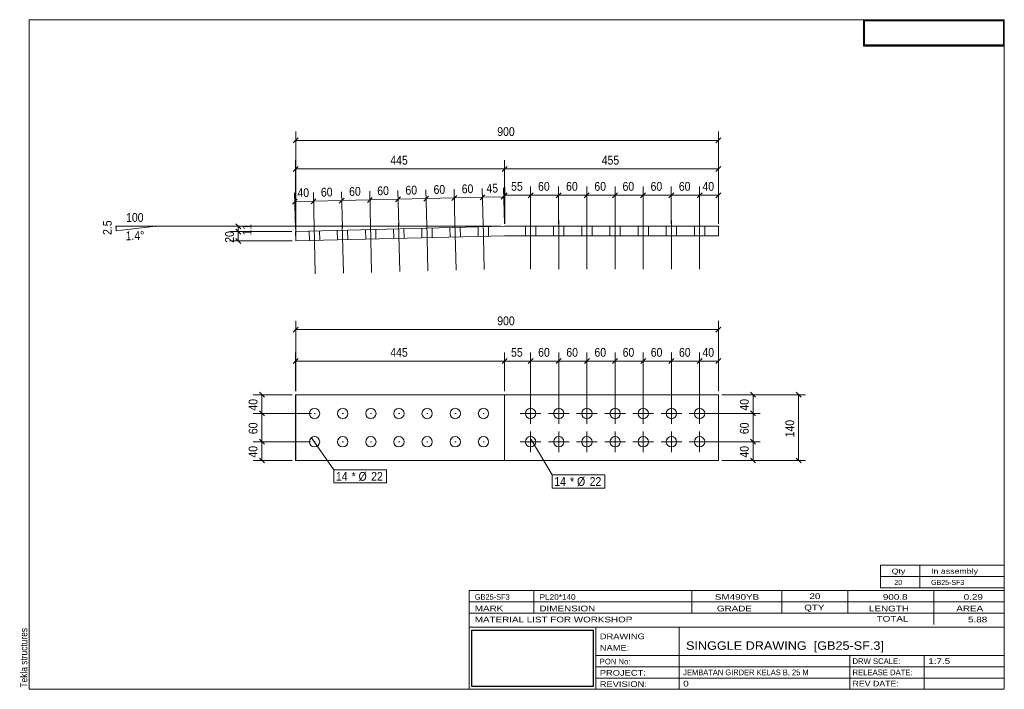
# Model space of a CAD drawing. Header units: millimetres. Extents: x 2 to 282, y 5 to 195.
import ezdxf

# ---------------------------------------------------------------- set-up
doc = ezdxf.new("R2010")
doc.units = ezdxf.units.MM
doc.linetypes.add('XKITLINE00', pattern=[0])
doc.linetypes.add('XKITLINE04', pattern=[3, 0.5, -0.5, 0.5, -0.5, 0.5, -0.5])
for name, color, linetype, lineweight in [('Bolt', 7, 'Continuous', 0), ('BoltMark', 3, 'Continuous', 0), ('DrawingSheet', 5, 'Continuous', 0), ('OtherObjectType', 1, 'Continuous', 0), ('Part', 2, 'Continuous', 0), ('Z-DIMENSIONS', 1, 'Continuous', 0)]:
    doc.layers.add(name, color=color, linetype=linetype, lineweight=lineweight)
doc.styles.add('ARIAL', font='ARIAL.TTF')
doc.styles.add('ARIAL_NARROW', font='ARIALN.TTF')
picture_1 = doc.add_image_def('image1.jpg', size_in_pixel=(1304, 175))
picture_2 = doc.add_image_def('image2.jpg', size_in_pixel=(188, 71))

# ---------------------------------------------------------------- blocks, each defined once
blk = doc.blocks.new('*A1')
at = {"layer": 'Part', "linetype": 'XKITLINE00', "lineweight": 0}
for p, q in [((80.67, 69.93), (80.67, 88.59)), ((80.67, 88.59), (200.79, 88.59)), ((80.74, 69.93), (80.74, 88.59)), ((140.05, 69.93), (140.05, 88.59)), ((200.79, 69.93), (200.79, 88.59)), ((200.79, 69.93), (80.67, 69.93))]:
    blk.add_line(p, q, dxfattribs=at)
at = {"layer": 'Part', "linetype": 'XKITLINE04', "lineweight": 0}
for p, q in [((80.67, 88.59), (80.74, 88.59)), ((140.02, 69.93), (140.02, 88.59))]:
    blk.add_line(p, q, dxfattribs=at)
blk = doc.blocks.new('*A2')
at = {"layer": 'Bolt', "linetype": 'XKITLINE00', "lineweight": 0}
for p, q in [((147.45, 80.33), (147.45, 86.19)), ((155.45, 80.33), (155.45, 86.19)), ((163.45, 80.33), (163.45, 86.19)), ((171.45, 80.33), (171.45, 86.19)), ((179.45, 80.33), (179.45, 86.19)), ((187.45, 80.33), (187.45, 86.19)), ((195.45, 80.33), (195.45, 86.19)), ((150.39, 83.26), (144.52, 83.26)), ((158.39, 83.26), (152.52, 83.26)), ((166.39, 83.26), (160.52, 83.26)), ((174.39, 83.26), (168.52, 83.26)), ((182.39, 83.26), (176.52, 83.26)), ((190.39, 83.26), (184.52, 83.26)), ((198.39, 83.26), (192.52, 83.26)), ((147.45, 72.33), (147.45, 78.19)), ((155.45, 72.33), (155.45, 78.19)), ((163.45, 72.33), (163.45, 78.19)), ((171.45, 72.33), (171.45, 78.19)), ((179.45, 72.33), (179.45, 78.19)), ((187.45, 72.33), (187.45, 78.19)), ((195.45, 72.33), (195.45, 78.19)), ((150.39, 75.26), (144.52, 75.26)), ((158.39, 75.26), (152.52, 75.26)), ((166.39, 75.26), (160.52, 75.26)), ((174.39, 75.26), (168.52, 75.26)), ((182.39, 75.26), (176.52, 75.26)), ((190.39, 75.26), (184.52, 75.26)), ((198.39, 75.26), (192.52, 75.26))]:
    blk.add_line(p, q, dxfattribs=at)
for centre in [(147.45, 83.26), (155.45, 83.26), (163.45, 83.26), (171.45, 83.26), (179.45, 83.26), (187.45, 83.26), (195.45, 83.26), (147.45, 75.26), (155.45, 75.26), (163.45, 75.26), (171.45, 75.26), (179.45, 75.26), (187.45, 75.26), (195.45, 75.26)]:
    blk.add_circle(centre, 1.47, dxfattribs=at)
blk = doc.blocks.new('*A3')
at = {"layer": 'Bolt', "linetype": 'XKITLINE00', "lineweight": 0}
for p, q in [((85.97, 83.26), (86.3, 83.26)), ((93.96, 83.26), (94.3, 83.26)), ((101.96, 83.26), (102.3, 83.26)), ((109.96, 83.26), (110.3, 83.26)), ((117.96, 83.26), (118.29, 83.26)), ((125.95, 83.26), (126.29, 83.26)), ((133.95, 83.26), (134.29, 83.26)), ((85.97, 75.26), (86.3, 75.26)), ((93.96, 75.26), (94.3, 75.26)), ((101.96, 75.26), (102.3, 75.26)), ((109.96, 75.26), (110.3, 75.26)), ((117.96, 75.26), (118.29, 75.26)), ((125.95, 75.26), (126.29, 75.26)), ((133.95, 75.26), (134.29, 75.26))]:
    blk.add_line(p, q, dxfattribs=at)
for centre in [(86.07, 83.26), (94.07, 83.26), (102.07, 83.26), (110.06, 83.26), (118.06, 83.26), (126.06, 83.26), (134.06, 83.26), (86.07, 75.26), (94.07, 75.26), (102.07, 75.26), (110.06, 75.26), (118.06, 75.26), (126.06, 75.26), (134.06, 75.26)]:
    blk.add_circle(centre, 1.47, dxfattribs=at)
blk = doc.blocks.new('*A4')
at = {"layer": 'Part', "linetype": 'XKITLINE00', "lineweight": 0}
for p, q in [((140.02, 136.38), (80.67, 134.9)), ((80.74, 132.23), (80.67, 134.9)), ((200.79, 136.38), (140.02, 136.38)), ((200.79, 133.71), (200.79, 136.38)), ((140.05, 133.71), (80.74, 132.23)), ((140.05, 133.71), (200.79, 133.71))]:
    blk.add_line(p, q, dxfattribs=at)
blk = doc.blocks.new('*A5')
at = {"layer": 'Bolt', "linetype": 'XKITLINE00', "lineweight": 0}
for p, q in [((147.45, 137.98), (147.46, 124.24)), ((147.45, 137.98), (147.46, 124.24)), ((155.45, 137.98), (155.46, 124.25)), ((155.45, 137.98), (155.46, 124.25)), ((163.45, 137.98), (163.46, 124.25)), ((163.45, 137.98), (163.46, 124.25)), ((171.45, 137.99), (171.46, 124.25)), ((171.45, 137.99), (171.46, 124.25)), ((179.45, 137.99), (179.46, 124.25)), ((179.45, 137.99), (179.46, 124.25)), ((187.45, 137.99), (187.46, 124.26)), ((187.45, 137.99), (187.46, 124.26)), ((195.45, 137.99), (195.46, 124.26)), ((195.45, 137.99), (195.46, 124.26)), ((145.99, 136.38), (145.99, 133.71)), ((145.99, 136.38), (145.99, 133.71)), ((148.92, 136.38), (148.92, 133.71)), ((148.92, 136.38), (148.92, 133.71)), ((153.99, 136.38), (153.99, 133.71)), ((153.99, 136.38), (153.99, 133.71)), ((156.92, 136.38), (156.92, 133.71)), ((156.92, 136.38), (156.92, 133.71)), ((161.99, 136.38), (161.99, 133.72)), ((161.99, 136.38), (161.99, 133.72)), ((164.92, 136.38), (164.92, 133.72)), ((164.92, 136.38), (164.92, 133.72)), ((169.99, 136.38), (169.99, 133.72)), ((169.99, 136.38), (169.99, 133.72)), ((172.92, 136.39), (172.92, 133.72)), ((172.92, 136.39), (172.92, 133.72)), ((177.99, 136.39), (177.99, 133.72)), ((177.99, 136.39), (177.99, 133.72)), ((180.92, 136.39), (180.92, 133.72)), ((180.92, 136.39), (180.92, 133.72)), ((185.99, 136.39), (185.99, 133.72)), ((185.99, 136.39), (185.99, 133.72)), ((188.92, 136.39), (188.92, 133.72)), ((188.92, 136.39), (188.92, 133.72)), ((193.99, 136.39), (193.99, 133.73)), ((193.99, 136.39), (193.99, 133.73)), ((196.92, 136.39), (196.92, 133.73)), ((196.92, 136.39), (196.92, 133.73))]:
    blk.add_line(p, q, dxfattribs=at)
blk = doc.blocks.new('*A6')
at = {"layer": 'Bolt', "linetype": 'XKITLINE00', "lineweight": 0}
for p, q in [((101.96, 137.04), (102.3, 123.31)), ((101.96, 137.04), (102.3, 123.31)), ((109.96, 137.24), (110.3, 123.51)), ((109.96, 137.24), (110.3, 123.51)), ((117.96, 137.43), (118.29, 123.7)), ((117.96, 137.43), (118.29, 123.7)), ((125.95, 137.63), (126.29, 123.9)), ((125.95, 137.63), (126.29, 123.9)), ((133.95, 137.83), (134.29, 124.1)), ((133.95, 137.83), (134.29, 124.1)), ((84.54, 135.01), (84.6, 132.35)), ((84.54, 135.01), (84.6, 132.35)), ((85.97, 136.65), (86.3, 122.92)), ((85.97, 136.65), (86.3, 122.92)), ((87.47, 135.08), (87.54, 132.42)), ((87.47, 135.08), (87.54, 132.42)), ((92.54, 135.21), (92.6, 132.54)), ((92.54, 135.21), (92.6, 132.54)), ((93.96, 136.84), (94.3, 123.11)), ((93.96, 136.84), (94.3, 123.11)), ((95.47, 135.28), (95.53, 132.61)), ((95.47, 135.28), (95.53, 132.61)), ((100.53, 135.4), (100.6, 132.74)), ((100.53, 135.4), (100.6, 132.74)), ((103.47, 135.48), (103.53, 132.81)), ((103.47, 135.48), (103.53, 132.81)), ((108.53, 135.6), (108.6, 132.94)), ((108.53, 135.6), (108.6, 132.94)), ((111.46, 135.67), (111.53, 133.01)), ((111.46, 135.67), (111.53, 133.01)), ((116.53, 135.8), (116.59, 133.13)), ((116.53, 135.8), (116.59, 133.13)), ((119.46, 135.87), (119.53, 133.2)), ((119.46, 135.87), (119.53, 133.2)), ((124.53, 135.99), (124.59, 133.33)), ((124.53, 135.99), (124.59, 133.33)), ((127.46, 136.07), (127.53, 133.4)), ((127.46, 136.07), (127.53, 133.4)), ((132.52, 136.19), (132.59, 133.53)), ((132.52, 136.19), (132.59, 133.53)), ((135.46, 136.26), (135.52, 133.6)), ((135.46, 136.26), (135.52, 133.6))]:
    blk.add_line(p, q, dxfattribs=at)
blk = doc.blocks.new('*A7')
at = {"layer": 'DrawingSheet', "linetype": 'XKITLINE00', "lineweight": 0}
for p, q in [((282, 195), (5, 195)), ((5, 195), (5, 5)), ((282, 5), (282, 195)), ((5, 5), (282, 5))]:
    blk.add_line(p, q, dxfattribs=at)
at = {"layer": 'DrawingSheet', "style": 'ARIAL', "width": 0.85}
blk.add_text('Tekla structures', height=2, rotation=90, dxfattribs=at).set_placement((4.5, 5.5))
blk = doc.blocks.new('*A8')
at = {"layer": 'OtherObjectType', "linetype": 'XKITLINE00', "lineweight": 0}
for p, q in [((242, 195), (282, 195)), ((242, 195), (242, 187.5)), ((282, 195), (282, 187.5)), ((242, 187.5), (282, 187.5))]:
    blk.add_line(p, q, dxfattribs=at)
image = blk.add_image(picture_1, insert=(242.25, 187.75), size_in_units=(39.5, 7))
blk = doc.blocks.new('*A9')
at = {"layer": 'OtherObjectType', "linetype": 'XKITLINE00', "lineweight": 0}
for p, q in [((246.8, 37), (246.8, 40.2)), ((246.8, 40.2), (282, 40.2)), ((258, 37), (258, 40.2)), ((282, 37), (282, 40.2)), ((246.8, 37), (282, 37)), ((246.8, 33.8), (246.8, 37)), ((258, 33.8), (258, 37)), ((282, 33.8), (282, 37)), ((246.8, 33.8), (282, 33.8))]:
    blk.add_line(p, q, dxfattribs=at)
at = {"layer": 'OtherObjectType', "style": 'ARIAL_NARROW'}
for s, width, p in [('Qty', 1.513248, (250, 37.8)), ('In assembly', 1.513248, (261.2, 37.8)), ('20', 1.211571, (250.76, 34.6)), ('GB25-SF3', 1.211571, (261.2, 34.6))]:
    blk.add_text(s, height=1.44, dxfattribs=dict(at, width=width)).set_placement(p)
blk = doc.blocks.new('*A10')
at = {"layer": 'OtherObjectType', "linetype": 'XKITLINE00', "lineweight": 0}
for p, q in [((130, 33), (282, 33)), ((130, 33), (130, 29.8)), ((130, 33), (282, 33)), ((148.4, 29.8), (148.4, 33)), ((193.2, 29.8), (193.2, 33)), ((218.8, 29.8), (218.8, 33)), ((237.6, 29.8), (237.6, 33)), ((262, 29.8), (262, 33)), ((282, 29.8), (282, 33)), ((130, 29.8), (282, 29.8)), ((130, 29.8), (282, 29.8)), ((130, 26.6), (130, 29.8)), ((148.4, 26.6), (148.4, 29.8)), ((193.2, 26.6), (193.2, 29.8)), ((218.8, 26.6), (218.8, 29.8)), ((237.6, 26.6), (237.6, 29.8)), ((262, 26.6), (262, 29.8)), ((282, 26.6), (282, 29.8)), ((130, 26.6), (282, 26.6)), ((130, 22.6), (130, 26.6)), ((262, 23.4), (262, 26.6)), ((282, 22.6), (282, 26.6)), ((130, 22.6), (130, 5)), ((130, 22.6), (282, 22.6)), ((166, 17.8), (166, 22.6)), ((189.6, 14.6), (189.6, 22.6)), ((282, 17.8), (282, 22.6)), ((166, 17.8), (166, 5)), ((282, 14.6), (282, 17.8)), ((166, 14.6), (282, 14.6)), ((189.6, 5), (189.6, 14.6)), ((238.13, 11.4), (238.13, 14.6)), ((259.2, 5), (259.2, 14.6)), ((282, 11.4), (282, 14.6)), ((166, 11.4), (282, 11.4)), ((238.13, 5), (238.13, 11.4)), ((282, 8.2), (282, 11.4)), ((166, 8.2), (282, 8.2)), ((282, 5), (282, 8.2)), ((130, 5), (282, 5)), ((160, 5), (282, 5))]:
    blk.add_line(p, q, dxfattribs=at)
at = {"layer": 'OtherObjectType', "style": 'ARIAL_NARROW'}
for s, height, width, p in [('GB25-SF3', 1.6, 1.100501, (131.6, 30.4)), ('PL20*140', 1.6, 1.270501, (150, 30.4)), ('SM490YB', 1.6, 1.525501, (199.78, 30.4)), ('20', 1.6, 1.525501, (226.65, 30.6)), ('900.8', 1.6, 1.525501, (247.51, 30.4)), ('0.29', 1.6, 1.525501, (270.48, 30.4)), ('MARK', 1.6, 1.525501, (131.6, 27.13)), ('DIMENSION', 1.6, 1.525501, (149.97, 27.13)), ('GRADE', 1.6, 1.525501, (200.37, 27.13)), ('QTY', 1.6, 1.525501, (225.17, 27.4)), ('LENGTH', 1.6, 1.525501, (243.57, 27.13)), ('AREA', 1.6, 1.525501, (268.37, 27.13)), ('MATERIAL LIST FOR WORKSHOP', 1.6, 1.525501, (131.6, 24)), ('TOTAL', 1.6, 1.525501, (245.74, 24.2)), ('5.88', 1.6, 1.525501, (271.7, 24)), ('DRAWING', 1.6, 1.445, (167.1, 19.22)), ('NAME:', 1.6, 1.445, (167.1, 15.98)), ('SINGGLE DRAWING  [GB25-SF.3]', 2.4, 1.304651, (191.6, 16.2)), ('PON No:', 1.6, 1.19, (167.1, 12.07)), ('DRW SCALE:', 1.6, 1.19, (238.88, 12.2)), ('1:7.5', 1.6, 1.525501, (260.4, 12.2)), ('PROJECT:', 1.6, 1.445, (167.1, 8.87)), ('JEMBATAN GIRDER KELAS B, 25 M', 1.6, 1.015501, (190.8, 9)), ('RELEASE DATE:', 1.6, 1.19, (238.88, 9)), ('REVISION:', 1.6, 1.445, (167.1, 5.67)), ('0', 1.6, 1.525501, (190.8, 5.8)), ('REV DATE:', 1.6, 1.36, (238.88, 5.8))]:
    blk.add_text(s, height=height, dxfattribs=dict(at, width=width)).set_placement(p)
image = blk.add_image(picture_2, insert=(130.8, 5.8), size_in_units=(34.4, 16))
blk = doc.blocks.new('*A11')
at = {"layer": 'Z-DIMENSIONS', "linetype": 'XKITLINE00', "lineweight": 0}
for p, q in [((81.39, 98.82), (79.98, 97.4)), ((80.69, 89.59), (80.69, 100.61)), ((80.69, 98.11), (140.05, 98.11)), ((140.76, 98.82), (139.35, 97.4)), ((140.05, 89.59), (140.05, 100.61))]:
    blk.add_line(p, q, dxfattribs=at)
at = {"layer": 'Z-DIMENSIONS'}
for p in [(80.69, 98.11), (140.05, 98.11)]:
    blk.add_point(p, dxfattribs=at)
at = {"layer": 'Z-DIMENSIONS', "style": 'ARIAL', "width": 0.85}
blk.add_text('445', height=2.5, dxfattribs=at).set_placement((107.59, 99.36))
blk = doc.blocks.new('*A12')
at = {"layer": 'Z-DIMENSIONS', "linetype": 'XKITLINE00', "lineweight": 0}
for p, q in [((140.76, 98.82), (139.35, 97.4)), ((140.05, 89.59), (140.05, 100.61)), ((140.05, 98.11), (147.45, 98.11)), ((148.16, 98.82), (146.74, 97.4)), ((147.45, 84.26), (147.45, 100.61))]:
    blk.add_line(p, q, dxfattribs=at)
at = {"layer": 'Z-DIMENSIONS'}
for p in [(140.05, 98.11), (147.45, 98.11)]:
    blk.add_point(p, dxfattribs=at)
at = {"layer": 'Z-DIMENSIONS', "style": 'ARIAL', "width": 0.85}
blk.add_text('55', height=2.5, dxfattribs=at).set_placement((141.9, 99.36))
blk = doc.blocks.new('*A13')
at = {"layer": 'Z-DIMENSIONS', "linetype": 'XKITLINE00', "lineweight": 0}
for p, q in [((148.16, 98.82), (146.74, 97.4)), ((147.45, 84.26), (147.45, 100.61)), ((147.45, 98.11), (155.45, 98.11)), ((156.16, 98.82), (154.74, 97.4)), ((155.45, 84.26), (155.45, 100.61))]:
    blk.add_line(p, q, dxfattribs=at)
at = {"layer": 'Z-DIMENSIONS'}
for p in [(147.45, 98.11), (155.45, 98.11)]:
    blk.add_point(p, dxfattribs=at)
at = {"layer": 'Z-DIMENSIONS', "style": 'ARIAL', "width": 0.85}
blk.add_text('60', height=2.5, dxfattribs=at).set_placement((149.59, 99.36))
blk = doc.blocks.new('*A14')
at = {"layer": 'Z-DIMENSIONS', "linetype": 'XKITLINE00', "lineweight": 0}
for p, q in [((156.16, 98.82), (154.74, 97.4)), ((155.45, 84.26), (155.45, 100.61)), ((155.45, 98.11), (163.45, 98.11)), ((164.16, 98.82), (162.74, 97.4)), ((163.45, 84.26), (163.45, 100.61))]:
    blk.add_line(p, q, dxfattribs=at)
at = {"layer": 'Z-DIMENSIONS'}
for p in [(155.45, 98.11), (163.45, 98.11)]:
    blk.add_point(p, dxfattribs=at)
at = {"layer": 'Z-DIMENSIONS', "style": 'ARIAL', "width": 0.85}
blk.add_text('60', height=2.5, dxfattribs=at).set_placement((157.59, 99.36))
blk = doc.blocks.new('*A15')
at = {"layer": 'Z-DIMENSIONS', "linetype": 'XKITLINE00', "lineweight": 0}
for p, q in [((164.16, 98.82), (162.74, 97.4)), ((163.45, 84.26), (163.45, 100.61)), ((163.45, 98.11), (171.45, 98.11)), ((172.16, 98.82), (170.74, 97.4)), ((171.45, 84.26), (171.45, 100.61))]:
    blk.add_line(p, q, dxfattribs=at)
at = {"layer": 'Z-DIMENSIONS'}
for p in [(163.45, 98.11), (171.45, 98.11)]:
    blk.add_point(p, dxfattribs=at)
at = {"layer": 'Z-DIMENSIONS', "style": 'ARIAL', "width": 0.85}
blk.add_text('60', height=2.5, dxfattribs=at).set_placement((165.59, 99.36))
blk = doc.blocks.new('*A16')
at = {"layer": 'Z-DIMENSIONS', "linetype": 'XKITLINE00', "lineweight": 0}
for p, q in [((172.16, 98.82), (170.74, 97.4)), ((171.45, 84.26), (171.45, 100.61)), ((171.45, 98.11), (179.45, 98.11)), ((180.16, 98.82), (178.74, 97.4)), ((179.45, 84.26), (179.45, 100.61))]:
    blk.add_line(p, q, dxfattribs=at)
at = {"layer": 'Z-DIMENSIONS'}
for p in [(171.45, 98.11), (179.45, 98.11)]:
    blk.add_point(p, dxfattribs=at)
at = {"layer": 'Z-DIMENSIONS', "style": 'ARIAL', "width": 0.85}
blk.add_text('60', height=2.5, dxfattribs=at).set_placement((173.59, 99.36))
blk = doc.blocks.new('*A17')
at = {"layer": 'Z-DIMENSIONS', "linetype": 'XKITLINE00', "lineweight": 0}
for p, q in [((180.16, 98.82), (178.74, 97.4)), ((179.45, 84.26), (179.45, 100.61)), ((179.45, 98.11), (187.45, 98.11)), ((188.16, 98.82), (186.74, 97.4)), ((187.45, 84.26), (187.45, 100.61))]:
    blk.add_line(p, q, dxfattribs=at)
at = {"layer": 'Z-DIMENSIONS'}
for p in [(179.45, 98.11), (187.45, 98.11)]:
    blk.add_point(p, dxfattribs=at)
at = {"layer": 'Z-DIMENSIONS', "style": 'ARIAL', "width": 0.85}
blk.add_text('60', height=2.5, dxfattribs=at).set_placement((181.59, 99.36))
blk = doc.blocks.new('*A18')
at = {"layer": 'Z-DIMENSIONS', "linetype": 'XKITLINE00', "lineweight": 0}
for p, q in [((188.16, 98.82), (186.74, 97.4)), ((187.45, 84.26), (187.45, 100.61)), ((187.45, 98.11), (195.45, 98.11)), ((196.16, 98.82), (194.74, 97.4)), ((195.45, 84.26), (195.45, 100.61))]:
    blk.add_line(p, q, dxfattribs=at)
at = {"layer": 'Z-DIMENSIONS'}
for p in [(187.45, 98.11), (195.45, 98.11)]:
    blk.add_point(p, dxfattribs=at)
at = {"layer": 'Z-DIMENSIONS', "style": 'ARIAL', "width": 0.85}
blk.add_text('60', height=2.5, dxfattribs=at).set_placement((189.59, 99.36))
blk = doc.blocks.new('*A19')
at = {"layer": 'Z-DIMENSIONS', "linetype": 'XKITLINE00', "lineweight": 0}
for p, q in [((196.16, 98.82), (194.74, 97.4)), ((195.45, 84.26), (195.45, 100.61)), ((195.45, 98.11), (200.79, 98.11)), ((201.5, 98.82), (200.08, 97.4)), ((200.79, 89.59), (200.79, 100.61))]:
    blk.add_line(p, q, dxfattribs=at)
at = {"layer": 'Z-DIMENSIONS'}
for p in [(195.45, 98.11), (200.79, 98.11)]:
    blk.add_point(p, dxfattribs=at)
at = {"layer": 'Z-DIMENSIONS', "style": 'ARIAL', "width": 0.85}
blk.add_text('40', height=2.5, dxfattribs=at).set_placement((196.26, 99.36))
blk = doc.blocks.new('*A20')
at = {"layer": 'Z-DIMENSIONS', "linetype": 'XKITLINE00', "lineweight": 0}
for p, q in [((80.74, 89.59), (80.74, 109.55)), ((200.79, 89.59), (200.79, 109.55)), ((81.45, 107.75), (80.03, 106.34)), ((80.74, 107.05), (200.79, 107.05)), ((201.5, 107.75), (200.08, 106.34))]:
    blk.add_line(p, q, dxfattribs=at)
at = {"layer": 'Z-DIMENSIONS'}
for p in [(80.74, 107.05), (200.79, 107.05)]:
    blk.add_point(p, dxfattribs=at)
at = {"layer": 'Z-DIMENSIONS', "style": 'ARIAL', "width": 0.85}
blk.add_text('900', height=2.5, dxfattribs=at).set_placement((137.98, 108.3))
blk = doc.blocks.new('*A21')
at = {"layer": 'Z-DIMENSIONS', "linetype": 'XKITLINE00', "lineweight": 0}
for p, q in [((70.4, 75.97), (71.82, 74.55)), ((84.96, 75.26), (68.61, 75.26)), ((71.11, 69.93), (71.11, 75.26)), ((79.69, 69.93), (68.61, 69.93)), ((70.4, 70.63), (71.82, 69.22))]:
    blk.add_line(p, q, dxfattribs=at)
at = {"layer": 'Z-DIMENSIONS'}
for p in [(71.11, 75.26), (71.11, 69.93)]:
    blk.add_point(p, dxfattribs=at)
at = {"layer": 'Z-DIMENSIONS', "style": 'ARIAL', "width": 0.85}
blk.add_text('40', height=2.5, rotation=90.0002, dxfattribs=at).set_placement((69.86, 70.74))
blk = doc.blocks.new('*A22')
at = {"layer": 'Z-DIMENSIONS', "linetype": 'XKITLINE00', "lineweight": 0}
for p, q in [((70.4, 83.97), (71.82, 82.55)), ((85.25, 83.26), (68.61, 83.26)), ((71.11, 75.26), (71.11, 83.26)), ((70.4, 75.97), (71.82, 74.55)), ((84.96, 75.26), (68.61, 75.26))]:
    blk.add_line(p, q, dxfattribs=at)
at = {"layer": 'Z-DIMENSIONS'}
for p in [(71.11, 83.26), (71.11, 75.26)]:
    blk.add_point(p, dxfattribs=at)
at = {"layer": 'Z-DIMENSIONS', "style": 'ARIAL', "width": 0.85}
blk.add_text('60', height=2.5, rotation=90.0002, dxfattribs=at).set_placement((69.86, 77.4))
blk = doc.blocks.new('*A23')
at = {"layer": 'Z-DIMENSIONS', "linetype": 'XKITLINE00', "lineweight": 0}
for p, q in [((79.74, 88.59), (68.61, 88.59)), ((70.4, 89.3), (71.82, 87.88)), ((71.11, 83.26), (71.11, 88.59)), ((70.4, 83.97), (71.82, 82.55)), ((85.25, 83.26), (68.61, 83.26))]:
    blk.add_line(p, q, dxfattribs=at)
at = {"layer": 'Z-DIMENSIONS'}
for p in [(71.11, 88.59), (71.11, 83.26)]:
    blk.add_point(p, dxfattribs=at)
at = {"layer": 'Z-DIMENSIONS', "style": 'ARIAL', "width": 0.85}
blk.add_text('40', height=2.5, rotation=90.0002, dxfattribs=at).set_placement((69.86, 84.07))
blk = doc.blocks.new('*A24')
at = {"layer": 'Z-DIMENSIONS', "linetype": 'XKITLINE00', "lineweight": 0}
for p, q in [((209.94, 75.97), (211.35, 74.55)), ((196.45, 75.26), (212.65, 75.26)), ((210.65, 69.93), (210.65, 75.26)), ((201.79, 69.93), (212.65, 69.93)), ((209.94, 70.63), (211.35, 69.22))]:
    blk.add_line(p, q, dxfattribs=at)
at = {"layer": 'Z-DIMENSIONS'}
for p in [(210.65, 75.26), (210.65, 69.93)]:
    blk.add_point(p, dxfattribs=at)
at = {"layer": 'Z-DIMENSIONS', "style": 'ARIAL', "width": 0.85}
blk.add_text('40', height=2.5, rotation=90.0002, dxfattribs=at).set_placement((209.4, 70.74))
blk = doc.blocks.new('*A25')
at = {"layer": 'Z-DIMENSIONS', "linetype": 'XKITLINE00', "lineweight": 0}
for p, q in [((209.94, 83.97), (211.35, 82.55)), ((196.45, 83.26), (212.65, 83.26)), ((210.65, 75.26), (210.65, 83.26)), ((209.94, 75.97), (211.35, 74.55)), ((196.45, 75.26), (212.65, 75.26))]:
    blk.add_line(p, q, dxfattribs=at)
at = {"layer": 'Z-DIMENSIONS'}
for p in [(210.65, 83.26), (210.65, 75.26)]:
    blk.add_point(p, dxfattribs=at)
at = {"layer": 'Z-DIMENSIONS', "style": 'ARIAL', "width": 0.85}
blk.add_text('60', height=2.5, rotation=90.0002, dxfattribs=at).set_placement((209.4, 77.4))
blk = doc.blocks.new('*A26')
at = {"layer": 'Z-DIMENSIONS', "linetype": 'XKITLINE00', "lineweight": 0}
for p, q in [((201.79, 88.59), (212.65, 88.59)), ((209.94, 89.3), (211.35, 87.88)), ((210.65, 83.26), (210.65, 88.59)), ((209.94, 83.97), (211.35, 82.55)), ((196.45, 83.26), (212.65, 83.26))]:
    blk.add_line(p, q, dxfattribs=at)
at = {"layer": 'Z-DIMENSIONS'}
for p in [(210.65, 88.59), (210.65, 83.26)]:
    blk.add_point(p, dxfattribs=at)
at = {"layer": 'Z-DIMENSIONS', "style": 'ARIAL', "width": 0.85}
blk.add_text('40', height=2.5, rotation=90.0002, dxfattribs=at).set_placement((209.4, 84.07))
blk = doc.blocks.new('*A27')
at = {"layer": 'Z-DIMENSIONS', "linetype": 'XKITLINE00', "lineweight": 0}
for p, q in [((201.79, 88.59), (225.57, 88.59)), ((222.86, 89.3), (224.27, 87.88)), ((223.57, 69.93), (223.57, 88.59)), ((201.79, 69.93), (225.57, 69.93)), ((222.86, 70.63), (224.27, 69.22))]:
    blk.add_line(p, q, dxfattribs=at)
at = {"layer": 'Z-DIMENSIONS'}
for p in [(223.57, 88.59), (223.57, 69.93)]:
    blk.add_point(p, dxfattribs=at)
at = {"layer": 'Z-DIMENSIONS', "style": 'ARIAL', "width": 0.85}
blk.add_text('140', height=2.5, rotation=90.0002, dxfattribs=at).set_placement((222.32, 76.48))
blk = doc.blocks.new('*A28')
at = {"layer": 'BoltMark', "linetype": 'XKITLINE00', "lineweight": 0}
for p, q in [((147.63, 75.9), (153.59, 65.81)), ((153.59, 65.81), (168.53, 65.81)), ((153.59, 62.11), (153.59, 65.81)), ((168.53, 62.11), (168.53, 65.81)), ((153.59, 62.11), (168.53, 62.11))]:
    blk.add_line(p, q, dxfattribs=at)
at = {"layer": 'BoltMark', "style": 'ARIAL', "width": 0.85}
for s, p in [('14', (154.19, 62.71)), ('* Ø', (158.65, 62.71)), ('22', (164.22, 62.71))]:
    blk.add_text(s, height=2.5, dxfattribs=at).set_placement(p)
blk = doc.blocks.new('*A29')
at = {"layer": 'BoltMark', "linetype": 'XKITLINE00', "lineweight": 0}
for p, q in [((85.23, 76.39), (91.55, 67.27)), ((91.55, 67.27), (106.48, 67.27)), ((91.55, 63.57), (91.55, 67.27)), ((106.48, 63.57), (106.48, 67.27)), ((91.55, 63.57), (106.48, 63.57))]:
    blk.add_line(p, q, dxfattribs=at)
at = {"layer": 'BoltMark', "style": 'ARIAL', "width": 0.85}
for s, p in [('14', (92.15, 64.17)), ('* Ø', (96.61, 64.17)), ('22', (102.17, 64.17))]:
    blk.add_text(s, height=2.5, dxfattribs=at).set_placement(p)
blk = doc.blocks.new('*A30')
at = {"layer": 'Z-DIMENSIONS', "linetype": 'XKITLINE00', "lineweight": 0}
for p, q in [((79.67, 134.9), (61.92, 134.9)), ((63.71, 135.6), (65.13, 134.19)), ((64.42, 132.23), (64.42, 134.9)), ((79.74, 132.23), (61.92, 132.23)), ((63.71, 132.94), (65.13, 131.52))]:
    blk.add_line(p, q, dxfattribs=at)
at = {"layer": 'Z-DIMENSIONS'}
for p in [(64.42, 134.9), (64.42, 132.23)]:
    blk.add_point(p, dxfattribs=at)
at = {"layer": 'Z-DIMENSIONS', "style": 'ARIAL', "width": 0.85}
blk.add_text('20', height=2.5, rotation=90.0002, dxfattribs=at).set_placement((63.17, 131.71))
blk = doc.blocks.new('*A31')
at = {"layer": 'Z-DIMENSIONS', "linetype": 'XKITLINE00', "lineweight": 0}
for p, q in [((63.71, 137.08), (65.13, 135.67)), ((139.02, 136.38), (62.42, 136.38)), ((79.67, 134.9), (62.42, 134.9)), ((63.71, 135.6), (65.13, 134.19)), ((64.42, 134.9), (64.42, 136.38))]:
    blk.add_line(p, q, dxfattribs=at)
at = {"layer": 'Z-DIMENSIONS'}
for p in [(64.42, 136.38), (64.42, 134.9)]:
    blk.add_point(p, dxfattribs=at)
at = {"layer": 'Z-DIMENSIONS', "style": 'ARIAL', "width": 0.85}
blk.add_text('11', height=2.5, rotation=90.0002, dxfattribs=at).set_placement((68.17, 133.78))
blk = doc.blocks.new('*A32')
at = {"layer": 'Z-DIMENSIONS', "linetype": 'XKITLINE00', "lineweight": 0}
for p, q in [((29.71, 136.38), (40.96, 136.38)), ((29.71, 135.13), (40.96, 136.38)), ((29.71, 135.13), (29.71, 136.38)), ((139.02, 136.38), (40.96, 136.38))]:
    blk.add_line(p, q, dxfattribs=at)
at = {"layer": 'Z-DIMENSIONS'}
for p in [(29.71, 136.38), (29.71, 136.1), (40.96, 136.38)]:
    blk.add_point(p, dxfattribs=at)
at = {"layer": 'Z-DIMENSIONS', "style": 'ARIAL', "width": 0.85}
blk.add_text('100', height=2.5, dxfattribs=at).set_placement((32.55, 137.63))
for s, rotation, p in [('2.5', 90.0002, (28.46, 133.92)), ('1.4°', 1.4267, (32.44, 132.41))]:
    blk.add_text(s, height=2.5, rotation=rotation, dxfattribs=at).set_placement(p)
blk = doc.blocks.new('*A33')
at = {"layer": 'Z-DIMENSIONS', "linetype": 'XKITLINE00', "lineweight": 0}
for p, q in [((80.73, 133.68), (80.73, 163.25)), ((200.79, 137.11), (200.79, 163.25)), ((81.44, 161.46), (80.03, 160.04)), ((80.73, 160.75), (200.79, 160.75)), ((201.5, 161.46), (200.08, 160.04))]:
    blk.add_line(p, q, dxfattribs=at)
at = {"layer": 'Z-DIMENSIONS'}
for p in [(80.73, 160.75), (200.79, 160.75)]:
    blk.add_point(p, dxfattribs=at)
at = {"layer": 'Z-DIMENSIONS', "style": 'ARIAL', "width": 0.85}
blk.add_text('900', height=2.5, dxfattribs=at).set_placement((137.98, 162))
blk = doc.blocks.new('*A34')
at = {"layer": 'Z-DIMENSIONS', "linetype": 'XKITLINE00', "lineweight": 0}
for p, q in [((80.69, 135.63), (80.69, 155.14)), ((140.08, 137.11), (140.08, 155.14)), ((81.39, 153.35), (79.98, 151.94)), ((80.69, 152.64), (140.08, 152.64)), ((140.79, 153.35), (139.37, 151.94))]:
    blk.add_line(p, q, dxfattribs=at)
at = {"layer": 'Z-DIMENSIONS'}
for p in [(80.69, 152.64), (140.08, 152.64)]:
    blk.add_point(p, dxfattribs=at)
at = {"layer": 'Z-DIMENSIONS', "style": 'ARIAL', "width": 0.85}
blk.add_text('445', height=2.5, dxfattribs=at).set_placement((107.6, 153.89))
blk = doc.blocks.new('*A35')
at = {"layer": 'Z-DIMENSIONS', "linetype": 'XKITLINE00', "lineweight": 0}
for p, q in [((140.08, 137.11), (140.08, 155.14)), ((200.79, 137.11), (200.79, 155.14)), ((140.79, 153.35), (139.37, 151.94)), ((140.08, 152.64), (200.79, 152.64)), ((201.5, 153.35), (200.08, 151.94))]:
    blk.add_line(p, q, dxfattribs=at)
at = {"layer": 'Z-DIMENSIONS'}
for p in [(140.08, 152.64), (200.79, 152.64)]:
    blk.add_point(p, dxfattribs=at)
at = {"layer": 'Z-DIMENSIONS', "style": 'ARIAL', "width": 0.85}
blk.add_text('455', height=2.5, dxfattribs=at).set_placement((167.65, 153.89))
blk = doc.blocks.new('*A36')
at = {"layer": 'Z-DIMENSIONS', "linetype": 'XKITLINE00', "lineweight": 0}
for p, q in [((140.82, 145.91), (139.41, 144.5)), ((140.11, 137.11), (140.11, 147.71)), ((148.15, 145.91), (146.74, 144.5)), ((147.45, 137.11), (147.45, 147.71)), ((140.11, 145.21), (147.45, 145.21))]:
    blk.add_line(p, q, dxfattribs=at)
at = {"layer": 'Z-DIMENSIONS'}
for p in [(140.11, 145.21), (147.45, 145.21)]:
    blk.add_point(p, dxfattribs=at)
at = {"layer": 'Z-DIMENSIONS', "style": 'ARIAL', "width": 0.85}
blk.add_text('55', height=2.5, dxfattribs=at).set_placement((141.92, 146.46))
blk = doc.blocks.new('*A37')
at = {"layer": 'Z-DIMENSIONS', "linetype": 'XKITLINE00', "lineweight": 0}
for p, q in [((148.15, 145.91), (146.74, 144.5)), ((147.45, 137.11), (147.45, 147.71)), ((156.09, 145.91), (154.68, 144.5)), ((155.39, 137.11), (155.39, 147.71)), ((147.45, 145.21), (155.39, 145.21))]:
    blk.add_line(p, q, dxfattribs=at)
at = {"layer": 'Z-DIMENSIONS'}
for p in [(147.45, 145.21), (155.39, 145.21)]:
    blk.add_point(p, dxfattribs=at)
at = {"layer": 'Z-DIMENSIONS', "style": 'ARIAL', "width": 0.85}
blk.add_text('60', height=2.5, dxfattribs=at).set_placement((149.56, 146.46))
blk = doc.blocks.new('*A38')
at = {"layer": 'Z-DIMENSIONS', "linetype": 'XKITLINE00', "lineweight": 0}
for p, q in [((156.09, 145.91), (154.68, 144.5)), ((155.39, 137.11), (155.39, 147.71)), ((164.09, 145.91), (162.68, 144.5)), ((163.39, 137.11), (163.39, 147.71)), ((155.39, 145.21), (163.39, 145.21))]:
    blk.add_line(p, q, dxfattribs=at)
at = {"layer": 'Z-DIMENSIONS'}
for p in [(155.39, 145.21), (163.39, 145.21)]:
    blk.add_point(p, dxfattribs=at)
at = {"layer": 'Z-DIMENSIONS', "style": 'ARIAL', "width": 0.85}
blk.add_text('60', height=2.5, dxfattribs=at).set_placement((157.53, 146.46))
blk = doc.blocks.new('*A39')
at = {"layer": 'Z-DIMENSIONS', "linetype": 'XKITLINE00', "lineweight": 0}
for p, q in [((164.09, 145.91), (162.68, 144.5)), ((163.39, 137.11), (163.39, 147.71)), ((172.15, 145.91), (170.74, 144.5)), ((171.45, 137.11), (171.45, 147.71)), ((163.39, 145.21), (171.45, 145.21))]:
    blk.add_line(p, q, dxfattribs=at)
at = {"layer": 'Z-DIMENSIONS'}
for p in [(163.39, 145.21), (171.45, 145.21)]:
    blk.add_point(p, dxfattribs=at)
at = {"layer": 'Z-DIMENSIONS', "style": 'ARIAL', "width": 0.85}
blk.add_text('60', height=2.5, dxfattribs=at).set_placement((165.56, 146.46))
blk = doc.blocks.new('*A40')
at = {"layer": 'Z-DIMENSIONS', "linetype": 'XKITLINE00', "lineweight": 0}
for p, q in [((172.15, 145.91), (170.74, 144.5)), ((171.45, 137.11), (171.45, 147.71)), ((180.09, 145.91), (178.68, 144.5)), ((179.39, 137.11), (179.39, 147.71)), ((171.45, 145.21), (179.39, 145.21))]:
    blk.add_line(p, q, dxfattribs=at)
at = {"layer": 'Z-DIMENSIONS'}
for p in [(171.45, 145.21), (179.39, 145.21)]:
    blk.add_point(p, dxfattribs=at)
at = {"layer": 'Z-DIMENSIONS', "style": 'ARIAL', "width": 0.85}
blk.add_text('60', height=2.5, dxfattribs=at).set_placement((173.56, 146.46))
blk = doc.blocks.new('*A41')
at = {"layer": 'Z-DIMENSIONS', "linetype": 'XKITLINE00', "lineweight": 0}
for p, q in [((180.09, 145.91), (178.68, 144.5)), ((179.39, 137.11), (179.39, 147.71)), ((188.09, 145.91), (186.68, 144.5)), ((187.39, 137.12), (187.39, 147.71)), ((179.39, 145.21), (187.39, 145.21))]:
    blk.add_line(p, q, dxfattribs=at)
at = {"layer": 'Z-DIMENSIONS'}
for p in [(179.39, 145.21), (187.39, 145.21)]:
    blk.add_point(p, dxfattribs=at)
at = {"layer": 'Z-DIMENSIONS', "style": 'ARIAL', "width": 0.85}
blk.add_text('60', height=2.5, dxfattribs=at).set_placement((181.53, 146.46))
blk = doc.blocks.new('*A42')
at = {"layer": 'Z-DIMENSIONS', "linetype": 'XKITLINE00', "lineweight": 0}
for p, q in [((188.09, 145.91), (186.68, 144.5)), ((187.39, 137.12), (187.39, 147.71)), ((196.15, 145.91), (194.74, 144.5)), ((195.45, 137.11), (195.45, 147.71)), ((187.39, 145.21), (195.45, 145.21))]:
    blk.add_line(p, q, dxfattribs=at)
at = {"layer": 'Z-DIMENSIONS'}
for p in [(187.39, 145.21), (195.45, 145.21)]:
    blk.add_point(p, dxfattribs=at)
at = {"layer": 'Z-DIMENSIONS', "style": 'ARIAL', "width": 0.85}
blk.add_text('60', height=2.5, dxfattribs=at).set_placement((189.56, 146.46))
blk = doc.blocks.new('*A43')
at = {"layer": 'Z-DIMENSIONS', "linetype": 'XKITLINE00', "lineweight": 0}
for p, q in [((196.15, 145.91), (194.74, 144.5)), ((195.45, 137.11), (195.45, 147.71)), ((201.5, 145.91), (200.08, 144.5)), ((200.79, 137.11), (200.79, 147.71)), ((195.45, 145.21), (200.79, 145.21))]:
    blk.add_line(p, q, dxfattribs=at)
at = {"layer": 'Z-DIMENSIONS'}
for p in [(195.45, 145.21), (200.79, 145.21)]:
    blk.add_point(p, dxfattribs=at)
at = {"layer": 'Z-DIMENSIONS', "style": 'ARIAL', "width": 0.85}
blk.add_text('40', height=2.5, dxfattribs=at).set_placement((196.26, 146.46))
blk = doc.blocks.new('*A44')
at = {"layer": 'Z-DIMENSIONS', "linetype": 'XKITLINE00', "lineweight": 0}
for p, q in [((133.97, 136.97), (133.73, 147.12)), ((140.52, 145.49), (139.13, 144.04)), ((140.01, 137.11), (139.77, 147.26)), ((134.48, 145.34), (133.1, 143.9)), ((133.79, 144.62), (139.82, 144.76))]:
    blk.add_line(p, q, dxfattribs=at)
at = {"layer": 'Z-DIMENSIONS'}
for p in [(133.79, 144.62), (139.82, 144.76)]:
    blk.add_point(p, dxfattribs=at)
at = {"layer": 'Z-DIMENSIONS', "style": 'ARIAL', "width": 0.85}
blk.add_text('45', height=2.5, rotation=1.3522, dxfattribs=at).set_placement((134.92, 145.9))
blk = doc.blocks.new('*A45')
at = {"layer": 'Z-DIMENSIONS', "linetype": 'XKITLINE00', "lineweight": 0}
for p, q in [((125.97, 136.78), (125.73, 146.93)), ((133.97, 136.97), (133.73, 147.12)), ((126.48, 145.15), (125.1, 143.71)), ((125.79, 144.43), (133.79, 144.62)), ((134.48, 145.34), (133.1, 143.9))]:
    blk.add_line(p, q, dxfattribs=at)
at = {"layer": 'Z-DIMENSIONS'}
for p in [(125.79, 144.43), (133.79, 144.62)]:
    blk.add_point(p, dxfattribs=at)
at = {"layer": 'Z-DIMENSIONS', "style": 'ARIAL', "width": 0.85}
blk.add_text('60', height=2.5, rotation=1.3522, dxfattribs=at).set_placement((127.91, 145.73))
blk = doc.blocks.new('*A46')
at = {"layer": 'Z-DIMENSIONS', "linetype": 'XKITLINE00', "lineweight": 0}
for p, q in [((117.97, 136.59), (117.73, 146.74)), ((125.97, 136.78), (125.73, 146.93)), ((118.48, 144.97), (117.1, 143.52)), ((117.79, 144.24), (125.79, 144.43)), ((126.48, 145.15), (125.1, 143.71))]:
    blk.add_line(p, q, dxfattribs=at)
at = {"layer": 'Z-DIMENSIONS'}
for p in [(117.79, 144.24), (125.79, 144.43)]:
    blk.add_point(p, dxfattribs=at)
at = {"layer": 'Z-DIMENSIONS', "style": 'ARIAL', "width": 0.85}
blk.add_text('60', height=2.5, rotation=1.3522, dxfattribs=at).set_placement((119.91, 145.54))
blk = doc.blocks.new('*A47')
at = {"layer": 'Z-DIMENSIONS', "linetype": 'XKITLINE00', "lineweight": 0}
for p, q in [((109.99, 136.4), (109.75, 146.55)), ((117.97, 136.59), (117.73, 146.74)), ((110.5, 144.78), (109.12, 143.33)), ((109.81, 144.05), (117.79, 144.24)), ((118.48, 144.97), (117.1, 143.52))]:
    blk.add_line(p, q, dxfattribs=at)
at = {"layer": 'Z-DIMENSIONS'}
for p in [(109.81, 144.05), (117.79, 144.24)]:
    blk.add_point(p, dxfattribs=at)
at = {"layer": 'Z-DIMENSIONS', "style": 'ARIAL', "width": 0.85}
blk.add_text('60', height=2.5, rotation=1.3522, dxfattribs=at).set_placement((111.92, 145.35))
blk = doc.blocks.new('*A48')
at = {"layer": 'Z-DIMENSIONS', "linetype": 'XKITLINE00', "lineweight": 0}
for p, q in [((101.98, 136.21), (101.74, 146.36)), ((109.99, 136.4), (109.75, 146.55)), ((102.49, 144.59), (101.11, 143.14)), ((101.8, 143.87), (109.81, 144.05)), ((110.5, 144.78), (109.12, 143.33))]:
    blk.add_line(p, q, dxfattribs=at)
at = {"layer": 'Z-DIMENSIONS'}
for p in [(101.8, 143.87), (109.81, 144.05)]:
    blk.add_point(p, dxfattribs=at)
at = {"layer": 'Z-DIMENSIONS', "style": 'ARIAL', "width": 0.85}
blk.add_text('60', height=2.5, rotation=1.3522, dxfattribs=at).set_placement((103.92, 145.17))
blk = doc.blocks.new('*A49')
at = {"layer": 'Z-DIMENSIONS', "linetype": 'XKITLINE00', "lineweight": 0}
for p, q in [((93.98, 136.02), (93.74, 146.18)), ((101.98, 136.21), (101.74, 146.36)), ((94.49, 144.4), (93.11, 142.95)), ((93.8, 143.68), (101.8, 143.87)), ((102.49, 144.59), (101.11, 143.14))]:
    blk.add_line(p, q, dxfattribs=at)
at = {"layer": 'Z-DIMENSIONS'}
for p in [(93.8, 143.68), (101.8, 143.87)]:
    blk.add_point(p, dxfattribs=at)
at = {"layer": 'Z-DIMENSIONS', "style": 'ARIAL', "width": 0.85}
blk.add_text('60', height=2.5, rotation=1.3522, dxfattribs=at).set_placement((95.92, 144.98))
blk = doc.blocks.new('*A50')
at = {"layer": 'Z-DIMENSIONS', "linetype": 'XKITLINE00', "lineweight": 0}
for p, q in [((85.98, 135.84), (85.74, 145.99)), ((93.98, 136.02), (93.74, 146.18)), ((86.49, 144.21), (85.11, 142.76)), ((85.8, 143.49), (93.8, 143.68)), ((94.49, 144.4), (93.11, 142.95))]:
    blk.add_line(p, q, dxfattribs=at)
at = {"layer": 'Z-DIMENSIONS'}
for p in [(85.8, 143.49), (93.8, 143.68)]:
    blk.add_point(p, dxfattribs=at)
at = {"layer": 'Z-DIMENSIONS', "style": 'ARIAL', "width": 0.85}
blk.add_text('60', height=2.5, rotation=1.3522, dxfattribs=at).set_placement((87.92, 144.79))
blk = doc.blocks.new('*A51')
at = {"layer": 'Z-DIMENSIONS', "linetype": 'XKITLINE00', "lineweight": 0}
for p, q in [((80.66, 135.71), (80.42, 145.86)), ((85.98, 135.84), (85.74, 145.99)), ((81.17, 144.09), (79.79, 142.64)), ((80.48, 143.36), (85.8, 143.49)), ((86.49, 144.21), (85.11, 142.76))]:
    blk.add_line(p, q, dxfattribs=at)
at = {"layer": 'Z-DIMENSIONS'}
for p in [(80.48, 143.36), (85.8, 143.49)]:
    blk.add_point(p, dxfattribs=at)
at = {"layer": 'Z-DIMENSIONS', "style": 'ARIAL', "width": 0.85}
blk.add_text('40', height=2.5, rotation=1.3522, dxfattribs=at).set_placement((81.26, 144.63))

msp = doc.modelspace()

# ---------------------------------------------------------------- block references
at = {"lineweight": 0}
for name in ['*A7', '*A8', '*A33', '*A34', '*A35', '*A45', '*A44', '*A36', '*A37', '*A38', '*A39', '*A40', '*A41', '*A42', '*A43', '*A51', '*A50', '*A49', '*A48', '*A47', '*A46', '*A32', '*A31', '*A6', '*A5', '*A30', '*A4', '*A20', '*A11', '*A12', '*A13', '*A14', '*A15', '*A16', '*A17', '*A18', '*A19', '*A23', '*A1', '*A26', '*A27', '*A22', '*A2', '*A25', '*A21', '*A29', '*A28', '*A24', '*A9', '*A10']:
    msp.add_blockref(name, (0, 0), dxfattribs=at)
at = {"layer": 'Bolt', "lineweight": 0}
msp.add_blockref('*A3', (0, 0), dxfattribs=at)

doc.saveas('drawing.dxf')
